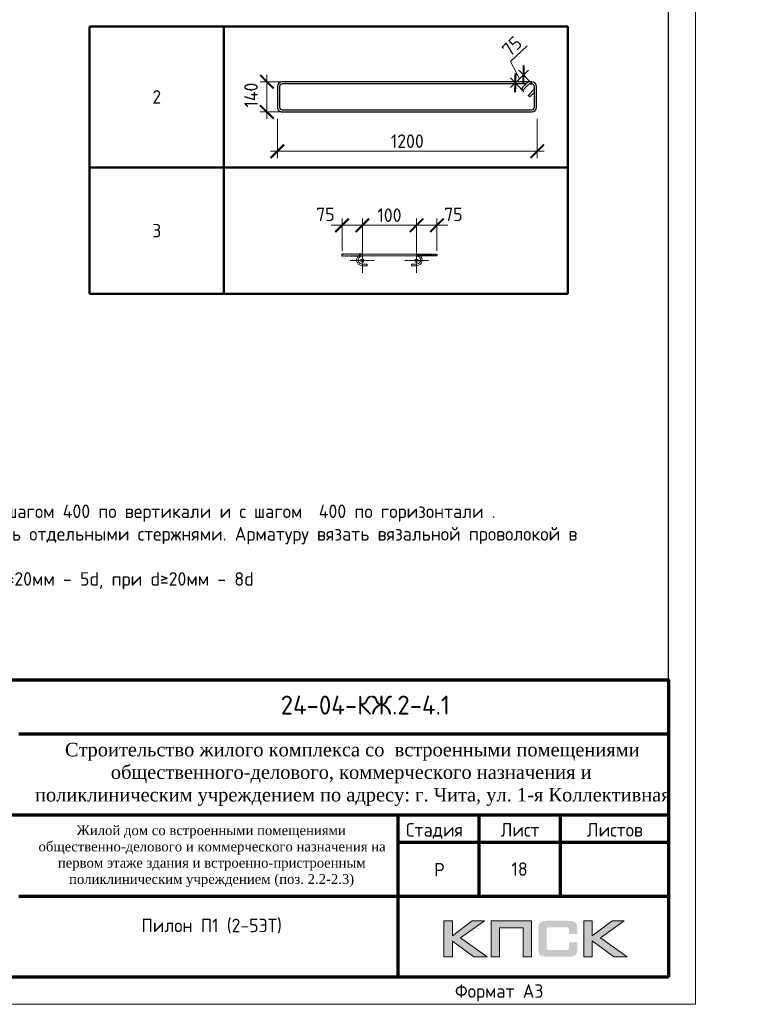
# Model space of a CAD drawing. Header units: millimetres. Extents: x 263826 to 1718326, y -423071 to 70137.
# Tile 134 of 256: x 531488 to 544890, y -198192 to -179990. Entities that reach past the tile are written whole.
import ezdxf
from ezdxf.enums import TextEntityAlignment as Align

# ---------------------------------------------------------------- set-up
doc = ezdxf.new("R2010")
doc.units = ezdxf.units.MM
doc.linetypes.add('CENTER2', pattern=[28.575, 19.05, -3.175, 3.175, -3.175])
doc.linetypes.add('GOST2.303 4', pattern=[7, 5, -2, 0])
for name, color, linetype in [('PDF7_Text', 7, 'Continuous'), ('Рамка печать', 7, 'Continuous'), ('ТОЛСТЫЕ_ОСНОВНЫЕ', 6, 'Continuous')]:
    doc.layers.add(name, color=color, linetype=linetype)
for name, color, linetype, lineweight in [('Арм_шпильки', 143, 'Continuous', 18), ('Выноски', 20, 'Continuous', 20), ('Каркасы ригель', 3, 'Continuous', 0), ('Осевая', 10, 'CENTER2', 20), ('подоснова', 151, 'Continuous', 5), ('поз.', 2, 'Continuous', 25), ('размер', 1, 'Continuous', 25), ('РАЗМЕРЫ', 1, 'Continuous', 9), ('Рамка', 7, 'Continuous', 70), ('Текст', 7, 'Continuous', 25), ('ТОНКИЕ', 7, 'Continuous', 9)]:
    doc.layers.add(name, color=color, linetype=linetype, lineweight=lineweight)
doc.styles.add('GOST 2.304', font='CS_Gost2304.shx')
doc.styles.add('GOST-2.304_Type-B', font='GOST_Common.ttf')
doc.styles.add('PDF Times New Roman', font='times.ttf')
doc.styles.add('style1', font='GOST_Common.ttf', dxfattribs={"height": 500})
doc.styles.add('ГОСТ', font='GOST_Common.ttf')
doc.dimstyles.new('мой', dxfattribs={"dimscale": 100, "dimtxt": 2.5, "dimasz": 2.5, "dimexe": 1.25, "dimexo": 0.625, "dimtad": 1, "dimdec": 0, "dimtxsty": 'GOST-2.304_Type-B', "dimblk": 'ARCHTICK', "dimcen": 2.5, "dimdle": 2, "dimaunit": 1, "dimadec": 1, "dimazin": 2, "dimtfac": 1, "dimtdec": 0, "dimtmove": 1, "dimatfit": 3, "dimfxl": 1, "dimtfill": 1, "dimlwd": -1, "dimlwe": -1, "dimarcsym": 0})
doc.dimstyles.new('мой 25', dxfattribs={"dimscale": 100, "dimtxt": 2.5, "dimasz": 2.5, "dimexe": 1.25, "dimexo": 0.625, "dimtad": 1, "dimdec": 0, "dimlfac": 0.5, "dimtxsty": 'GOST-2.304_Type-B', "dimblk": 'ARCHTICK', "dimcen": 2.5, "dimdle": 1.25, "dimaunit": 1, "dimadec": 1, "dimazin": 2, "dimtfac": 1, "dimtdec": 0, "dimtmove": 1, "dimatfit": 3, "dimfxl": 6, "dimfxlon": 1, "dimtfill": 1, "dimlwd": -1, "dimlwe": -1, "dimarcsym": 0})

# ---------------------------------------------------------------- blocks, each defined once
blk = doc.blocks.new('*T412')
at = {"layer": 'Выноски', "color": 0, "linetype": 'ByBlock', "lineweight": 50, "transparency": 16777216}
for p, q in [((0, 0), (8834, 0)), ((0, 0), (0, -4943)), ((2484, 0), (2484, -4943)), ((8834, 0), (8834, -4943)), ((0, -2606), (8834, -2606)), ((0, -4943), (8834, -4943))]:
    blk.add_line(p, q, dxfattribs=at)
at = {"layer": 'Выноски', "color": 0, "transparency": 16777216, "char_height": 250, "width": 2183.67, "attachment_point": 5, "style": 'GOST-2.304_Type-B'}
for s, insert in [('2', (1242, -1303)), ('3', (1242, -3774))]:
    blk.add_mtext(s, dxfattribs=dict(at, insert=insert))
blk = doc.blocks.new('*U57')
for p, q in [((-8, 0), (-7, 7.2)), ((-7, -7.2), (-8, 0)), ((-7, 7.2), (-4.2, 14)), ((-4.2, 14), (0.2, 19.8)), ((0.2, 19.8), (6, 24.2)), ((6, 24.2), (12.8, 27)), ((12.8, 27), (20, 28)), ((44, 28), (20, 28)), ((20, 20), (44, 20)), ((44, 20), (44, 28)), ((262.7, 28), (286.7, 28)), ((262.7, 20), (262.7, 28)), ((286.7, 20), (262.7, 20)), ((293.9, 27), (286.7, 28)), ((300.7, 24.2), (293.9, 27)), ((306.5, 19.8), (300.7, 24.2)), ((310.9, 14), (306.5, 19.8)), ((313.7, 7.2), (310.9, 14)), ((314.7, 0), (313.7, 7.2)), ((-4.2, -14), (-7, -7.2)), ((0.2, -19.8), (-4.2, -14)), ((6, -24.2), (0.2, -19.8)), ((12.8, -27), (6, -24.2)), ((20, -28), (12.8, -27)), ((20, -28), (286.7, -28)), ((286.7, -28), (293.9, -27)), ((293.9, -27), (300.7, -24.2)), ((300.7, -24.2), (306.5, -19.8)), ((306.5, -19.8), (310.9, -14)), ((310.9, -14), (313.7, -7.2)), ((313.7, -7.2), (314.7, 0))]:
    blk.add_line(p, q)
at = {"color": 0, "linetype": 'ByBlock', "lineweight": -2}
for p, q in [((0, 0), (0.7, 5.2)), ((0.7, 5.2), (2.7, 10)), ((2.7, 10), (5.9, 14.1)), ((5.9, 14.1), (10, 17.3)), ((10, 17.3), (14.8, 19.3)), ((14.8, 19.3), (20, 20)), ((291.8, 19.3), (286.7, 20)), ((296.7, 17.3), (291.8, 19.3)), ((300.8, 14.1), (296.7, 17.3)), ((304, 10), (300.8, 14.1)), ((306, 5.2), (304, 10)), ((306.7, 0), (306, 5.2)), ((0.7, -5.2), (0, 0)), ((2.7, -10), (0.7, -5.2)), ((5.9, -14.1), (2.7, -10)), ((10, -17.3), (5.9, -14.1)), ((14.8, -19.3), (10, -17.3)), ((20, -20), (14.8, -19.3)), ((20, -20), (286.7, -20)), ((286.7, -20), (291.8, -19.3)), ((291.8, -19.3), (296.7, -17.3)), ((296.7, -17.3), (300.8, -14.1)), ((300.8, -14.1), (304, -10)), ((304, -10), (306, -5.2)), ((306, -5.2), (306.7, 0))]:
    blk.add_line(p, q, dxfattribs=at)
at = {"style": 'GOST 2.304', "oblique": 15, "flags": 9}
for tag, p in [('ДИАМЕТР', (117.8, -62.2)), ('ДЛИНА', (118.1, -72.5)), ('ПОЗИЦИЯ', (118, -56.6)), ('КЛАСС', (118, -67.8)), ('МАССА', (118.7, -78.2))]:
    blk.add_attdef(tag, p, '', height=2.5, dxfattribs=at)
blk = doc.blocks.new('_ArchTick')
at = {"color": 0, "linetype": 'ByBlock', "const_width": 0.15}
blk.add_lwpolyline([(-0.5, -0.5), (0.5, 0.5)], dxfattribs=at)
blk = doc.blocks.new('*D413')
at = {"layer": 'DEFPOINTS', "color": 0, "transparency": 16777216}
for p in [(538817, -183791), (537817, -184328), (538817, -184328)]:
    blk.add_point(p, dxfattribs=at)
at = {"layer": 'РАЗМЕРЫ', "color": 0, "linetype": 'Continuous', "transparency": 16777216}
for p, q in [((537617, -183791), (539017, -183791)), ((537817, -184266), (537817, -183666)), ((538817, -184265), (538817, -183666))]:
    blk.add_line(p, q, dxfattribs=at)
at = {"layer": 'РАЗМЕРЫ', "color": 0, "transparency": 16777216, "xscale": 250, "yscale": 250, "zscale": 250, "rotation": 180}
blk.add_blockref('_ArchTick', (537817, -183791), dxfattribs=at)
at = {"layer": 'РАЗМЕРЫ', "color": 0, "transparency": 16777216, "xscale": 250, "yscale": 250, "zscale": 250}
blk.add_blockref('_ArchTick', (538817, -183791), dxfattribs=at)
at = {"layer": 'РАЗМЕРЫ', "color": 0, "lineweight": 0, "transparency": 16777216, "insert": (538317, -183604), "char_height": 250, "attachment_point": 5, "style": 'GOST-2.304_Type-B', "bg_fill": 3, "box_fill_scale": 1.1, "bg_fill_color": 256, "bg_fill_true_color": 13158600, "bg_fill_transparency": 0}
blk.add_mtext('100', dxfattribs=at)
blk = doc.blocks.new('*D481')
at = {"layer": 'DEFPOINTS', "color": 0, "transparency": 16777216}
for p in [(537441, -183791), (537441, -184328), (537817, -184328)]:
    blk.add_point(p, dxfattribs=at)
at = {"layer": 'РАЗМЕРЫ', "color": 0, "linetype": 'Continuous', "transparency": 16777216}
for p, q in [((538017, -183791), (537241, -183791)), ((537441, -184265), (537441, -183666)), ((537817, -184266), (537817, -183666))]:
    blk.add_line(p, q, dxfattribs=at)
at = {"layer": 'РАЗМЕРЫ', "color": 0, "transparency": 16777216, "xscale": 250, "yscale": 250, "zscale": 250}
blk.add_blockref('_ArchTick', (537817, -183791), dxfattribs=at)
at = {"layer": 'РАЗМЕРЫ', "color": 0, "lineweight": 0, "transparency": 16777216, "insert": (537134, -183589), "char_height": 250, "attachment_point": 5, "style": 'GOST-2.304_Type-B', "bg_fill": 3, "box_fill_scale": 1.1, "bg_fill_color": 256, "bg_fill_true_color": 13158600, "bg_fill_transparency": 0}
blk.add_mtext('75', dxfattribs=at)
at = {"layer": 'РАЗМЕРЫ', "color": 0, "transparency": 16777216, "xscale": 250, "yscale": 250, "zscale": 250, "rotation": 180}
blk.add_blockref('_ArchTick', (537441, -183791), dxfattribs=at)
blk = doc.blocks.new('*D482')
at = {"layer": 'DEFPOINTS', "color": 0, "transparency": 16777216}
for p in [(539193, -183791), (538817, -184328), (539193, -184328)]:
    blk.add_point(p, dxfattribs=at)
at = {"layer": 'РАЗМЕРЫ', "color": 0, "linetype": 'Continuous', "transparency": 16777216}
for p, q in [((538617, -183791), (539393, -183791)), ((538817, -184266), (538817, -183666)), ((539193, -184265), (539193, -183666))]:
    blk.add_line(p, q, dxfattribs=at)
at = {"layer": 'РАЗМЕРЫ', "color": 0, "transparency": 16777216, "xscale": 250, "yscale": 250, "zscale": 250, "rotation": 180}
blk.add_blockref('_ArchTick', (538817, -183791), dxfattribs=at)
at = {"layer": 'РАЗМЕРЫ', "color": 0, "lineweight": 0, "transparency": 16777216, "insert": (539499, -183589), "char_height": 250, "attachment_point": 5, "style": 'GOST-2.304_Type-B', "bg_fill": 3, "box_fill_scale": 1.1, "bg_fill_color": 256, "bg_fill_true_color": 13158600, "bg_fill_transparency": 0}
blk.add_mtext('75', dxfattribs=at)
at = {"layer": 'РАЗМЕРЫ', "color": 0, "transparency": 16777216, "xscale": 250, "yscale": 250, "zscale": 250}
blk.add_blockref('_ArchTick', (539193, -183791), dxfattribs=at)
blk = doc.blocks.new('*U58')
at = {"color": 0, "linetype": 'ByBlock', "lineweight": -2}
for p, q in [((108.8, 1198.9), (12.5, 1198.9)), ((-10, 1176.4), (-10, 12.5)), ((-10, 1169.4), (-10, 1176.4)), ((22, 1128), (-3.4, 1153.5)), ((0, 1169.4), (0, 1176.4)), ((0, 1150.1), (0, 12.5)), ((3.7, 1160.6), (29.1, 1135.1)), ((108.8, 1188.9), (12.5, 1188.9)), ((53.8, 1159.8), (28.3, 1185.2)), ((38.8, 1188.9), (60.9, 1166.9)), ((60.9, 1166.9), (53.8, 1159.8)), ((121.3, 12.5), (121.3, 1176.4)), ((131.3, 12.5), (131.3, 1176.4)), ((29.1, 1135.1), (22, 1128)), ((12.5, 0), (108.8, 0)), ((12.5, -10), (108.8, -10))]:
    blk.add_line(p, q, dxfattribs=at)
for centre, radius, start, end in [((12.5, 1176.4), 22.5, 90, 180), ((108.8, 1176.4), 22.5, 0, 90), ((12.5, 1169.4), 22.5, 180, 225), ((12.5, 1176.4), 12.5, 90, 180), ((12.5, 1169.4), 12.5, 180, 225), ((19.5, 1176.4), 12.5, 45, 90), ((108.8, 1176.4), 12.5, 0, 90), ((12.5, 12.5), 22.5, 180, 270), ((12.5, 12.5), 12.5, 180, 270), ((108.8, 12.5), 12.5, 270, 0), ((108.8, 12.5), 22.5, 270, 0)]:
    blk.add_arc(centre, radius, start, end, dxfattribs=at)
at = {"style": 'GOST 2.304', "oblique": 15, "flags": 9}
for tag, p in [('ДИАМЕТР', (-52.8, -63)), ('КЛАСС', (-53, -68.7)), ('ДЛИНА', (-52.5, -73.8)), ('ПОЗИЦИЯ', (-52.3, -58)), ('МАССА', (-52.3, -78.3))]:
    blk.add_attdef(tag, p, '', height=2.5, dxfattribs=at)
blk = doc.blocks.new('*D422')
at = {"layer": 'DEFPOINTS', "color": 0, "lineweight": 0, "transparency": 16777216}
for p in [(536248, -181469), (541047, -181607), (536248, -182423)]:
    blk.add_point(p, dxfattribs=at)
at = {"layer": 'РАЗМЕРЫ', "color": 0, "linetype": 'Continuous', "transparency": 16777216}
for p, q in [((536248, -181823), (536248, -182548)), ((541047, -181823), (541047, -182548)), ((541172, -182423), (536123, -182423))]:
    blk.add_line(p, q, dxfattribs=at)
at = {"layer": 'РАЗМЕРЫ', "color": 0, "transparency": 16777216, "xscale": 250, "yscale": 250, "zscale": 250, "rotation": 180}
blk.add_blockref('_ArchTick', (536248, -182423), dxfattribs=at)
at = {"layer": 'РАЗМЕРЫ', "color": 0, "transparency": 16777216, "xscale": 250, "yscale": 250, "zscale": 250}
blk.add_blockref('_ArchTick', (541047, -182423), dxfattribs=at)
at = {"layer": 'РАЗМЕРЫ', "color": 0, "lineweight": 0, "transparency": 16777216, "insert": (538647, -182236), "char_height": 250, "attachment_point": 5, "style": 'GOST-2.304_Type-B', "bg_fill": 3, "box_fill_scale": 1.1, "bg_fill_color": 256, "bg_fill_true_color": 13158600, "bg_fill_transparency": 0}
blk.add_mtext('1200', dxfattribs=at)
blk = doc.blocks.new('*D487')
at = {"layer": 'DEFPOINTS', "color": 0, "lineweight": 0, "transparency": 16777216}
for p in [(536053, -181137), (537563, -181137), (537217, -181696)]:
    blk.add_point(p, dxfattribs=at)
at = {"layer": 'РАЗМЕРЫ', "color": 0, "linetype": 'Continuous', "transparency": 16777216}
for p, q in [((536053, -181821), (536053, -181012)), ((536653, -181137), (535928, -181137)), ((536653, -181696), (535928, -181696))]:
    blk.add_line(p, q, dxfattribs=at)
at = {"layer": 'РАЗМЕРЫ', "color": 0, "lineweight": 0, "transparency": 16777216, "insert": (535761, -181385), "char_height": 250, "attachment_point": 5, "rotation": 90, "style": 'GOST-2.304_Type-B', "bg_fill": 3, "box_fill_scale": 1.1, "bg_fill_color": 256, "bg_fill_true_color": 13158600, "bg_fill_transparency": 0}
blk.add_mtext('140', dxfattribs=at)
at = {"layer": 'РАЗМЕРЫ', "color": 0, "transparency": 16777216, "xscale": 250, "yscale": 250, "zscale": 250}
for p, rotation in [((536053, -181137), 90), ((536053, -181696), 270)]:
    blk.add_blockref('_ArchTick', p, dxfattribs=dict(at, rotation=rotation))
blk = doc.blocks.new('*U46')
at = {"layer": 'ТОЛСТЫЕ_ОСНОВНЫЕ', "color": 6}
blk.add_lwpolyline([(20, 5), (415, 5), (415, 292), (20, 292)], close=True, dxfattribs=at)
at = {"layer": 'ТОНКИЕ'}
blk.add_lwpolyline([(0, 0), (420, 0), (420, 297), (0, 297)], close=True, dxfattribs=at)
at = {"layer": 'Текст', "style": 'style1'}
blk.add_text('Формат А3', height=2.5, dxfattribs=at).set_placement((375.57, 1.2))
blk = doc.blocks.new('штамп кж1.1')
at = {"layer": 'Рамка печать', "lineweight": 20}
h = blk.add_hatch(color=0, dxfattribs=at)
h.paths.add_polyline_path([(419458, -85094), (419234, -85094), (418867, -85370), (418867, -85094), (418712, -85094), (418712, -85757), (418867, -85757), (418867, -85466), (419264, -85757), (419512, -85757), (419019, -85406)])
h.paths.add_polyline_path([(419737, -85219), (420175, -85219), (420175, -85757), (420329, -85757), (420329, -85094), (420165, -85094), (419583, -85094), (419583, -85251), (419583, -85757), (419737, -85757)])
h.paths.add_polyline_path([(421451, -85091), (421295, -85091), (421295, -85754), (421451, -85754), (421451, -85462), (421847, -85754), (422095, -85754), (421602, -85403), (422041, -85091), (421818, -85091), (421451, -85367)])
blk.add_hatch(color=204, dxfattribs=at).paths.add_polyline_path([(421166, -85165), (421164, -85157), (421161, -85151), (421158, -85145), (421154, -85139), (421151, -85134), (421147, -85129), (421143, -85124), (421139, -85120), (421133, -85117), (421128, -85113), (421122, -85109), (421115, -85107), (421108, -85104), (421100, -85101), (421093, -85099), (421075, -85096), (421056, -85093), (421035, -85092), (421012, -85091), (420617, -85091), (420594, -85092), (420573, -85093), (420553, -85096), (420536, -85099), (420528, -85102), (420521, -85104), (420514, -85107), (420508, -85110), (420502, -85113), (420496, -85117), (420491, -85120), (420486, -85124), (420482, -85129), (420478, -85134), (420474, -85139), (420471, -85145), (420468, -85151), (420466, -85158), (420463, -85165), (420461, -85172), (420457, -85188), (420455, -85206), (420453, -85226), (420453, -85248), (420453, -85596), (420453, -85618), (420455, -85638), (420457, -85656), (420461, -85673), (420463, -85680), (420466, -85687), (420468, -85694), (420471, -85700), (420474, -85705), (420478, -85711), (420482, -85716), (420486, -85720), (420491, -85725), (420496, -85728), (420502, -85731), (420508, -85735), (420514, -85738), (420521, -85740), (420528, -85743), (420536, -85745), (420553, -85749), (420573, -85751), (420594, -85753), (420617, -85754), (421012, -85754), (421035, -85753), (421056, -85752), (421075, -85749), (421092, -85746), (421100, -85743), (421108, -85741), (421115, -85738), (421122, -85735), (421128, -85732), (421133, -85728), (421139, -85725), (421143, -85720), (421147, -85716), (421151, -85711), (421154, -85706), (421158, -85700), (421161, -85694), (421164, -85688), (421166, -85680), (421169, -85673), (421172, -85656), (421175, -85639), (421176, -85618), (421177, -85596), (421177, -85487), (421022, -85487), (421022, -85576), (421022, -85582), (421021, -85588), (421020, -85594), (421019, -85599), (421017, -85604), (421015, -85608), (421012, -85612), (421008, -85616), (421005, -85619), (421001, -85622), (420996, -85624), (420991, -85626), (420987, -85627), (420981, -85628), (420974, -85628), (420968, -85629), (420649, -85629), (420644, -85628), (420639, -85628), (420635, -85626), (420631, -85624), (420627, -85621), (420624, -85618), (420620, -85615), (420617, -85611), (420615, -85607), (420613, -85603), (420611, -85598), (420609, -85593), (420607, -85584), (420607, -85574), (420607, -85256), (420607, -85250), (420607, -85245), (420609, -85240), (420610, -85235), (420611, -85231), (420613, -85228), (420616, -85225), (420619, -85221), (420622, -85218), (420626, -85216), (420630, -85214), (420634, -85212), (420639, -85211), (420643, -85210), (420649, -85210), (420654, -85210), (420968, -85210), (420974, -85210), (420981, -85210), (420986, -85212), (420991, -85213), (420996, -85215), (421000, -85217), (421004, -85220), (421008, -85223), (421011, -85227), (421014, -85231), (421017, -85235), (421019, -85240), (421020, -85245), (421021, -85250), (421022, -85257), (421022, -85263), (421022, -85336), (421177, -85336), (421177, -85248), (421176, -85226), (421175, -85206), (421172, -85188), (421168, -85172)])
at = {"layer": 'Рамка', "color": 7}
for p, q in [((410858, -81634), (422858, -81634)), ((404358, -83134), (422858, -83134)), ((419358, -83134), (419358, -84634)), ((420858, -83134), (420858, -84634)), ((417858, -83634), (422858, -83634)), ((417858, -83634), (422858, -83634)), ((410858, -84634), (422858, -84634))]:
    blk.add_line(p, q, dxfattribs=at)
at = {"layer": 'Рамка'}
blk.add_line((417858, -83134), (417858, -86134), dxfattribs=at)
blk.add_lwpolyline([(422858, -86134), (404358, -86134), (404358, -80634), (422858, -80634)], close=True, dxfattribs=at)
at = {"layer": 'Рамка печать', "color": 0, "lineweight": 20}
for points in [[(418712, -85757), (418712, -85094), (418867, -85094), (418867, -85370), (419234, -85094), (419458, -85094), (419019, -85406), (419512, -85757), (419264, -85757), (418867, -85466), (418867, -85757), (418712, -85757)], [(419737, -85757), (419737, -85219), (420175, -85219), (420175, -85757), (420329, -85757), (420329, -85094), (420165, -85094), (419583, -85094), (419583, -85251), (419583, -85757), (419737, -85757)], [(421295, -85754), (421295, -85091), (421451, -85091), (421451, -85367), (421818, -85091), (422041, -85091), (421602, -85403), (422095, -85754), (421847, -85754), (421451, -85462), (421451, -85754), (421295, -85754)]]:
    blk.add_lwpolyline(points, close=True, dxfattribs=at)
at = {"layer": 'PDF7_Text', "insert": (410912, -84467), "char_height": 180, "width": 6881.02, "attachment_point": 7, "style": 'PDF Times New Roman'}
blk.add_mtext('\\pi1015.18152;Жилой дом со встроенными помещениями \\P\\pi311.27381;общественно-делового и коммерческого назначения на \\P\\pi667.38051;первом этаже здания и встроенно-пристроенным \\P\\pi874.76335;поликлиническим учреждением (поз. 2.2-2.3)', dxfattribs=at)
at = {"layer": 'Текст', "color": 7, "style": 'ГОСТ'}
blk.add_text('24-04-КЖ.2-4.1', height=350, dxfattribs=at).set_placement((417259, -81103), align=Align.MIDDLE_CENTER)
for s, p in [('Стадия', (418009, -83534)), ('Лист', (419758, -83534)), ('Листов', (421350, -83534)), ('Р', (418530, -84272))]:
    blk.add_text(s, height=250, dxfattribs=at).set_placement(p)
at = {"layer": 'Текст', "color": 7, "insert": (411117, -81801), "char_height": 250, "attachment_point": 1, "style": 'ГОСТ'}
blk.add_mtext_dynamic_manual_height_columns('\\pi594.35517;{\\fTimes New Roman|b0|i0|c204|p18;\\C256;Строительство жилого комплекса со  встроенными помещениями \\P\\pi1441.86779;общественного-делового, коммерческого назначения и \\P\\pi41.3631;поликлиническим учреждением по адресу: г. Чита, ул. 1-я Коллективная}', width=11543.07, gutter_width=12.5, heights=[0], dxfattribs=at)
blk = doc.blocks.new('*T423')
at = {"layer": 'Каркасы ригель', "color": 0, "linetype": 'ByBlock', "lineweight": -2, "transparency": 16777216}
for p, q in [((0, 0), (1500, 0)), ((0, -1000), (1500, -1000))]:
    blk.add_line(p, q, dxfattribs=at)
at = {"layer": 'Каркасы ригель', "color": 0, "linetype": 'ByBlock', "lineweight": 50, "transparency": 16777216}
for p, q in [((0, 0), (0, -1000)), ((1500, 0), (1500, -1000))]:
    blk.add_line(p, q, dxfattribs=at)
at = {"layer": 'Каркасы ригель', "color": 0, "linetype": 'Continuous', "lineweight": 0, "transparency": 16777216, "insert": (750, -500), "char_height": 250, "width": 1000, "attachment_point": 5, "style": 'ГОСТ'}
blk.add_mtext('18', dxfattribs=at)
blk = doc.blocks.new('*D1704')
at = {"layer": 'DEFPOINTS', "color": 0, "lineweight": 0, "transparency": 16777216}
for p in [(540794, -181011), (540994, -181222), (540842, -181366)]:
    blk.add_point(p, dxfattribs=at)
at = {"layer": 'РАЗМЕРЫ', "color": 0, "linetype": 'Continuous', "transparency": 16777216}
for p, q in [((540556, -180763), (540863, -180471)), ((540718, -181084), (540556, -180763)), ((540951, -181177), (540708, -180921)), ((540551, -181242), (540884, -180925)), ((540799, -181321), (540556, -181065))]:
    blk.add_line(p, q, dxfattribs=at)
at = {"layer": 'РАЗМЕРЫ', "color": 0, "transparency": 16777216, "xscale": 250, "yscale": 250, "zscale": 250}
for p, rotation in [((540794, -181011), 43.53873592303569), ((540642, -181156), 223.5387359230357)]:
    blk.add_blockref('_ArchTick', p, dxfattribs=dict(at, rotation=rotation))
at = {"layer": 'РАЗМЕРЫ', "color": 0, "transparency": 16777216, "insert": (540580, -180481), "char_height": 250, "attachment_point": 5, "rotation": 43.5387, "style": 'GOST-2.304_Type-B', "bg_fill": 3, "box_fill_scale": 1.1, "bg_fill_color": 256, "bg_fill_true_color": 13158600, "bg_fill_transparency": 0}
blk.add_mtext('75', dxfattribs=at)

msp = doc.modelspace()

# ---------------------------------------------------------------- linework, layer by layer
at = {"layer": 'Осевая', "ltscale": 0.1}
for p, q in [((538040.74361, -184444.32951, 3100), (537592.4746, -184444.32951, 3100)), ((539040.68634, -184444.32951, 3100), (538592.41733, -184444.32951, 3100))]:
    msp.add_line(p, q, dxfattribs=at)

# ---------------------------------------------------------------- block references
for name, p in [('*T412', (532777.16526, -180116.0275, 3100)), ('*T423', (539970.96759, -195191.77617, 3100))]:
    msp.add_blockref(name, p)
at = {"lineweight": 30, "xscale": 3.959999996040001, "yscale": 3.959999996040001, "zscale": 3.959999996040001, "rotation": 269.9999999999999}
msp.add_blockref('*U58', (536287.45535, -181176.48189, 3100), dxfattribs=at)
at = {"layer": 'Арм_шпильки', "color": 3, "xscale": 3.75, "yscale": 3.75, "zscale": 3.75, "rotation": 180}
msp.add_blockref('*U57', (538891.58047, -184432.71001, 3100), dxfattribs=at)
at = {"layer": 'размер'}
for p in [(70023.82038, -111557.55482, 3100), (120612.64314, -111557.55482, 3100)]:
    msp.add_blockref('штамп кж1.1', p, dxfattribs=at)

# ---------------------------------------------------------------- texts
at = {"ltscale": 100, "insert": (525468.55833, -188536.45633, 3100), "char_height": 250, "width": 17398.1240905, "attachment_point": 1, "style": 'GOST-2.304_Type-B'}
msp.add_mtext('\\pi-750,l750,t750,5000;1.^IОбщие примечания см. лист 1\\P2.^IШпильки поз.3 устанавливать с шагом 400 по вертикали и с шагом  400 по горизонтали .\\P3.^IАрмирование пилонов  выполнять отдельными стержнями. Арматуру вязать вязальной проволокой в каждом пересечении.\\P{\\C7;4.^IДиаметр оправки стержня при d<20мм - 5d, при d≥20мм - 8d}', dxfattribs=at)
at = {"layer": 'Текст', "color": 7, "char_height": 250, "attachment_point": 1, "style": 'ГОСТ'}
for s, insert in [('\\pi3500;{\\C0;\\P\\pi1371.59091;План пилонов} 2-5-го этажа{\\H1.83333x; }', (480882.14484, -196191.77617, 3100)), ('\\pi3500;{\\C256;\\P\\pi2264.39394;Пилон П1 (2-5ЭТ)}', (531470.96759, -196191.77617, 3100))]:
    msp.add_mtext_dynamic_manual_height_columns(s, width=7000, gutter_width=12.5, heights=[1500], dxfattribs=dict(at, insert=insert))

# ---------------------------------------------------------------- next in the draw order: dimensions: what is measured, and where the dimension line sits
at = {"layer": 'РАЗМЕРЫ', "color": 146, "lineweight": 0, "true_color": 0x006272}
dim = msp.add_linear_dim(base=(536247.85535, -182423.01261, 3100), p1=(541047.0426, -181606.66507, 3100), p2=(536247.85535, -181468.66296, 3100), dimstyle='мой 25', override={"dimlfac": 0.25}, dxfattribs=at)
dim.commit()
dim.dimension.update_dxf_attribs({"geometry": '*D422', "text_midpoint": (538647.44898, -182235.51261, 3100)})
dim = msp.add_linear_dim(base=(538816.58047, -183791.1788, 3100), p1=(537816.6091, -184328.46623, 3100), p2=(538816.58047, -184327.71001, 3100), text='100', dimstyle='мой', dxfattribs=at)
dim.commit()
dim.dimension.update_dxf_attribs({"geometry": '*D413', "text_midpoint": (538316.59479, -183603.6788, 3100)})

# ---------------------------------------------------------------- next in the draw order: linework, layer by layer
at = {"layer": 'поз.', "linetype": 'GOST2.303 4', "ltscale": 0.4, "elevation": 3100}
for points in [[(537816.58047, -184327.71001), (537440.58047, -184327.71001), (537440.58047, -184357.71001), (537815.3027, -184357.87823)], [(538816.58047, -184327.71001), (539192.58047, -184327.71001), (539192.58047, -184357.71001), (538817.85824, -184357.87823)]]:
    msp.add_lwpolyline(points, dxfattribs=at)

# ---------------------------------------------------------------- next in the draw order: dimensions: what is measured, and where the dimension line sits
at = {"layer": 'РАЗМЕРЫ', "color": 146, "lineweight": 0}
dim = msp.add_linear_dim(base=(536053.2312, -181136.88189, 3100), p1=(537217.17886, -181696.27351, 3100), p2=(537562.91596, -181136.88189, 3100), angle=90, dimstyle='мой 25', override={"dimlfac": 0.25}, dxfattribs=at)
dim.commit()
dim.dimension.update_dxf_attribs({"geometry": '*D487', "text_midpoint": (535948.0669, -181385.02841, 3100), "dimtype": 160})

# ---------------------------------------------------------------- next in the draw order: dimensions: what is measured, and where the dimension line sits
dim = msp.add_linear_dim(base=(537440.58047, -183791.1788, 3100), p1=(537816.6091, -184328.46623, 3100), p2=(537440.58047, -184327.71001, 3100), text='75', dimstyle='мой', dxfattribs=at)
dim.commit()
dim.dimension.update_dxf_attribs({"geometry": '*D481', "text_midpoint": (537133.73705, -183776.92701, 3100), "dimtype": 160})
dim = msp.add_linear_dim(base=(539192.58047, -183791.1788, 3100), p1=(538816.55183, -184328.46623, 3100), p2=(539192.58047, -184327.71001, 3100), angle=180, text='75', dimstyle='мой', dxfattribs=at)
dim.commit()
dim.dimension.update_dxf_attribs({"geometry": '*D482', "text_midpoint": (539499.42388, -183776.92701, 3100), "dimtype": 160})

# ---------------------------------------------------------------- next in the draw order: linework, layer by layer
at = {"layer": 'Осевая', "ltscale": 0.1}
for p, q in [((537816.6091, -184220.19501, 3100), (537816.6091, -184668.46401, 3100)), ((538816.55183, -184220.19501, 3100), (538816.55183, -184668.46401, 3100))]:
    msp.add_line(p, q, dxfattribs=at)
at = {"layer": 'подоснова'}
for centre in [(537816.6091, -184444.32951, 3100), (538816.55183, -184444.32951, 3100)]:
    msp.add_circle(centre, 31.98713, dxfattribs=at)

# ---------------------------------------------------------------- next in the draw order: block references
at = {"xscale": 100, "yscale": 100, "zscale": 100}
msp.add_blockref('*U46', (501970.96759, -198191.77617, 3100), dxfattribs=at)

# ---------------------------------------------------------------- next in the draw order: dimensions: what is measured, and where the dimension line sits
at = {"layer": 'РАЗМЕРЫ', "color": 146, "true_color": 0x006272}
dim = msp.add_aligned_dim(p1=(540842.06332, -181366.01294), p2=(540993.69367, -181221.92617), distance=290.31811, text='75', dimstyle='мой 25', override={"dimlfac": 0.25}, dxfattribs=at)
dim.commit()
dim.dimension.update_dxf_attribs({"geometry": '*D1704', "text_midpoint": (540472.00858, -180584.31766)})

doc.saveas('drawing.dxf')
